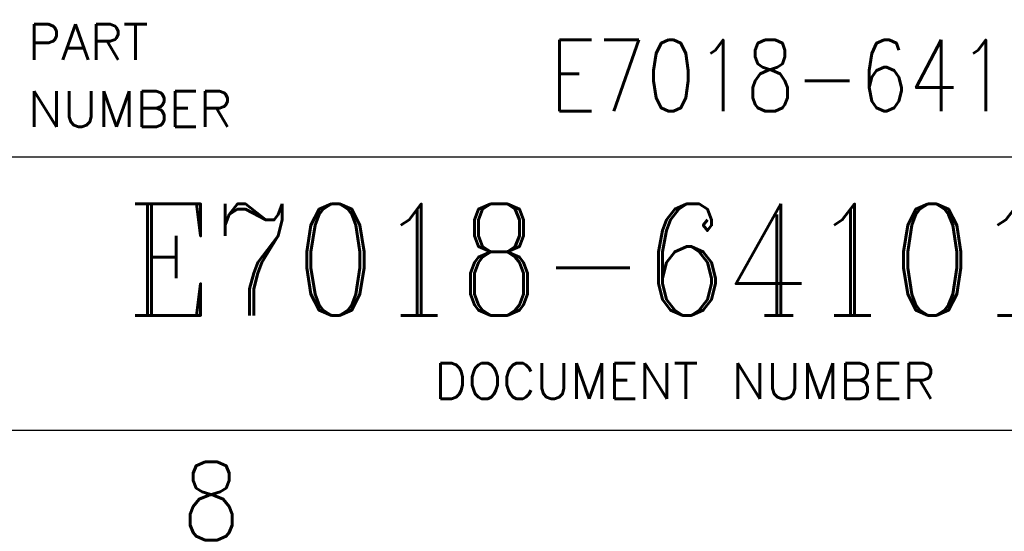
# Model space of a CAD drawing. Header units: inches. Extents: x 0 to 882, y 0 to 559.
# Tile 13 of 29: x 795 to 840, y 2 to 25. Entities that reach past the tile are written whole.
import ezdxf

# ---------------------------------------------------------------- set-up
doc = ezdxf.new("R2010")
doc.units = ezdxf.units.IN
doc.layers.add('1', color=7, linetype='Continuous')
doc.styles.add('CONVERTER_11', font='txt.shx', dxfattribs={"width": 0.9})
doc.styles.add('CONVERTER_15', font='txt.shx', dxfattribs={"width": 1.035})
doc.styles.add('CONVERTER_16', font='txt.shx', dxfattribs={"width": 0.81})
doc.styles.add('CONVERTER_18', font='complex.shx', dxfattribs={"width": 0.855})

# ---------------------------------------------------------------- blocks, each defined once
blk = doc.blocks.new('Drawing_Grid_Zones', base_point=(6.35, 6.35))
at = {"layer": '1', "color": 4, "insert": (804.0687499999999, 3.175), "char_height": 3.5, "attachment_point": 5, "line_spacing_factor": 1.08043217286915, "style": 'CONVERTER_11'}
blk.add_mtext('8', dxfattribs=at)
blk = doc.blocks.new('D_Size_Verigy_Frame', base_point=(6.35, 6.35))
at = {"color": 7, "linetype": 'Continuous'}
blk.add_line((857.25, 18.58750000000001), (793.353125, 18.58750000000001), dxfattribs=at)
at = {"layer": '1', "color": 7, "linetype": 'Continuous'}
blk.add_line((9.35, 6.35), (854.2500000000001, 6.35), dxfattribs=at)
at = {"layer": '1'}
blk.add_blockref('Drawing_Grid_Zones', (6.35, 6.35), dxfattribs=at)
at = {"color": 4, "char_height": 1.6, "line_spacing_factor": 1.12545018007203, "style": 'CONVERTER_15'}
for s, insert, attachment_point in [('PART\\PNUMBER', (795.8531249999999, 22.2498997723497), 4), ('DOCUMENT NUMBER', (825.3015624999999, 7.75937500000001), 8)]:
    blk.add_mtext(s, dxfattribs=dict(at, insert=insert, attachment_point=attachment_point))
at = {"color": 3, "attachment_point": 5, "line_spacing_factor": 1.02040816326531}
for s, insert, char_height, style in [('E7018-64101', (831.7290708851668, 22.2498997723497), 3.2, 'CONVERTER_16'), ('E7018-64101-1', (825.3015624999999, 13.99375), 5, 'CONVERTER_18')]:
    blk.add_mtext(s, dxfattribs=dict(at, insert=insert, char_height=char_height, style=style))

msp = doc.modelspace()

# ---------------------------------------------------------------- block references
msp.add_blockref('D_Size_Verigy_Frame', (6.35, 6.35))

doc.saveas('drawing.dxf')
